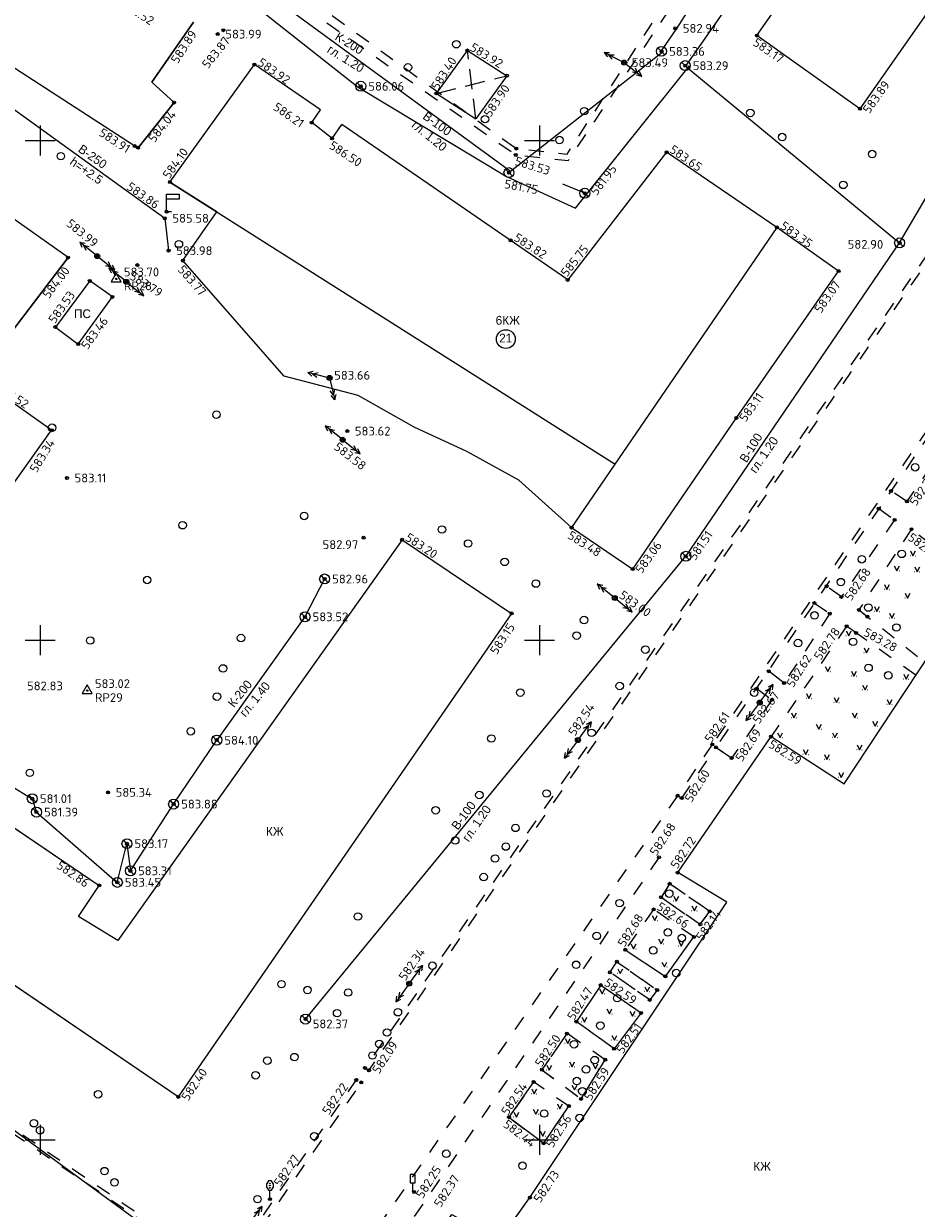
# Model space of a CAD drawing. Header units: metres. Extents: x 548732 to 549770, y 4592490 to 4594056.
# Tile 35 of 61: x 549249 to 549338, y 4593214 to 4593332. Entities that reach past the tile are written whole.
import ezdxf

# ---------------------------------------------------------------- set-up
doc = ezdxf.new("R2010")
doc.units = ezdxf.units.M
doc.header["$PDMODE"] = 32
doc.header["$PDSIZE"] = 0.3
doc.linetypes.add('Д_ТРОТ_ТРУБА', pattern=[3, 1.5, -1.5])
doc.linetypes.add('НАВЕС_ОПОРЫ', pattern=[3, 2, -1])
for name, color, linetype in [('(001) Сетка', 92, 'Continuous'), ('(003) Пункты', 7, 'Continuous'), ('(007) Здания', 7, 'Continuous'), ('(011) Колодцы', 7, 'Continuous'), ('(014) Водопровод', 5, 'ИК_Водопровод -------в--------'), ('(017) Канализация', 32, 'KANALIS_K_1'), ('(022) Возд. Линии', 7, 'Continuous'), ('(024) Ж_д знаки', 7, 'Continuous'), ('(025) Дорога', 7, 'Continuous'), ('(026) Д_знаки', 7, 'Continuous'), ('(036) Растительность', 7, 'Continuous'), ('(038) Деревья', 7, 'Continuous'), ('(041) Текст', 7, 'Continuous'), ('V-CTRL-HCPT', 150, 'Continuous'), ('V-NODE', 1, 'Continuous'), ('V-NODE-TEXT', 11, 'Continuous')]:
    doc.layers.add(name, color=color, linetype=linetype)
doc.styles.add('BM-431', font='bm431.ttf')
doc.styles.add('D-431', font='d431.ttf')
doc.styles.add('P-131', font='p131.ttf')
doc.styles.add('S', font='txtwr', dxfattribs={"oblique": 15})
doc.styles.get("Standard").update_dxf_attribs({"font": 'simplex.shx'})
doc.linetypes.add('GAZ_VOZDUSH', pattern='A,1,-2,["~",Standard,S=3,R=0,X=-1.5,Y=-1.5],-1,10', length=14)
doc.linetypes.add('KANALIS_K', pattern='A,1,["<",Standard,S=1.8,R=0,X=-0.9,Y=-0.9],3,-1,["К",Standard,S=1.8,R=0,X=-0.9,Y=-0.9],-1,10', length=16)
doc.linetypes.add('KANALIS_K_1', pattern='A,1,[">",Standard,S=1.8,R=0,X=-0.9,Y=-0.9],3,-1,["К",Standard,S=1.8,R=0,X=-0.9,Y=-0.9],-1,10', length=16)
doc.linetypes.add('ИК_Водопровод -------в--------', pattern='A,9,-0.6,["В",Standard,S=1.2,R=0,X=0,Y=-0.6],-1.2', length=10.8)

# ---------------------------------------------------------------- blocks, each defined once
blk = doc.blocks.new('d')
at = {"layer": '(038) Деревья'}
blk.add_ellipse((0, 0), major_axis=(0.265, 0.265), ratio=1, start_param=5.497787, end_param=11.780972, dxfattribs=at)
blk = doc.blocks.new('strela1')
at = {"layer": '(022) Возд. Линии'}
for p, q in [((-2, 0), (-1.5, 0.25)), ((0, 0), (-2, 0)), ((-2, 0), (-1.5, -0.25)), ((-1.5, 0), (-1, 0.25)), ((-1.5, 0), (-1, -0.25))]:
    blk.add_line(p, q, dxfattribs=at)
blk = doc.blocks.new('strela2')
at = {"layer": '(022) Возд. Линии'}
for p, q in [((0, 0), (2, 0)), ((1.5, 0), (1, 0.25)), ((1.5, 0), (1, -0.25)), ((2, 0), (1.5, 0.25)), ((2, 0), (1.5, -0.25))]:
    blk.add_line(p, q, dxfattribs=at)
blk = doc.blocks.new('STOLB')
at = {"layer": '(022) Возд. Линии'}
blk.add_circle((0, 0), 0.25, dxfattribs=at)
blk = doc.blocks.new('U181')
for p, q in [((-0.287601, 3.669615), (-0.587601, 3.15)), ((-0.587601, 2.3), (-0.587601, 3.15)), ((0.312399, 3.669615), (-0.287601, 3.669615)), ((0.35, 3.669615), (-0.25, 3.669615)), ((-0.051567, 3.15495), (-0.051567, 3.20495)), ((-0.051567, 3.20495), (0.048433, 3.20495)), ((-0.051567, 3.10495), (-0.051567, 3.15495)), ((0.048433, 3.10495), (-0.051567, 3.10495)), ((-0.051567, 2.75495), (0.048433, 2.75495)), ((-0.051567, 2.70495), (-0.051567, 2.75495)), ((-0.051567, 2.65495), (-0.051567, 2.70495)), ((0.048433, 2.65495), (-0.051567, 2.65495)), ((0.048433, 3.20495), (0.048433, 3.10495)), ((0.048433, 2.75495), (0.048433, 2.65495)), ((0.65, 3.15), (0.35, 3.669615)), ((0.65, 3.15), (0.65, 2.3)), ((-0.587601, 2.3), (-0.287601, 1.780385)), ((-0.4, 0), (0.4, 0)), ((-0.287601, 1.780385), (0.312399, 1.780385)), ((-0.25, 1.780385), (0.35, 1.780385)), ((-0.051567, 2.25495), (-0.051567, 2.30495)), ((-0.051567, 2.30495), (0.048433, 2.30495)), ((-0.051567, 2.20495), (-0.051567, 2.25495)), ((0.048433, 2.20495), (-0.051567, 2.20495)), ((0, 0), (0, 1.8)), ((0.048433, 2.30495), (0.048433, 2.20495)), ((0.35, 1.780385), (0.65, 2.3))]:
    blk.add_line(p, q)
at = {"color": 4, "style": 'S', "oblique": 15}
blk.add_attdef('Z', (1.098868, -0.425336), '', height=2, dxfattribs=at)
blk = doc.blocks.new('I02063')
at = {"linetype": 'Continuous'}
blk.add_lwpolyline([(-0.5, 3.5), (-0.5, 1.8), (0.5, 1.8), (0.5, 3.5)], close=True, dxfattribs=at)
blk.add_lwpolyline([(0.5, 0), (0, 0), (0, 1.8)], dxfattribs=at)
at = {"color": 4, "style": 'S', "oblique": 15}
blk.add_attdef('Z', (1.280972, -0.066143), '', height=2, dxfattribs=at)
blk = doc.blocks.new('I02090')
at = {"linetype": 'Continuous'}
blk.add_lwpolyline([(1, 0), (0, 0), (0, 3.5), (2.5, 3.5), (2.5, 2.5), (0, 2.5)], dxfattribs=at)
at = {"color": 4, "style": 'S', "oblique": 15}
blk.add_attdef('Z', (2.024252, -0.306802), '', height=2, dxfattribs=at)
blk = doc.blocks.new('I01171')
blk.add_line((-0.722283, 0.697501), (0.702286, -0.69785))
blk.add_circle((0, 0), 1)
at = {"color": 4, "style": 'S', "oblique": 15}
blk.add_attdef('Z', (1.616431, -1.093486), '', height=2, dxfattribs=at)
blk = doc.blocks.new('I04160')
for p, q in [((-0.5, 0), (-0.55, 0)), ((0.48, 0), (0.53, 0))]:
    blk.add_line(p, q)
blk.add_lwpolyline([(-0.5, 0.99), (0, 0), (0.51, 0.99)])
blk = doc.blocks.new('STA')
blk.add_lwpolyline([(0, 1), (-0.87, -0.5), (0.87, -0.5)], close=True)
blk.add_circle((0, 0), 0.118)
blk = doc.blocks.new('*U619', base_point=(549257.96, 4593306.65, 583.7))
at = {"layer": 'V-NODE-TEXT', "linetype": 'ByBlock', "char_height": 0.875}
for s, insert, attachment_point in [('583.70', (549258.73, 4593306.91, 583.7), 7), ('RP28', (549258.73, 4593306.39, 583.7), 1)]:
    blk.add_mtext(s, dxfattribs=dict(at, insert=insert, attachment_point=attachment_point))
blk = doc.blocks.new('*U620', base_point=(549257.962, 4593306.65, 583.698))
at = {"layer": 'V-CTRL-HCPT'}
blk.add_blockref('*U619', (549257.962, 4593306.65, 583.698), dxfattribs=at)
blk = doc.blocks.new('*U621', base_point=(549257.962, 4593306.65, 583.698))
at = {"layer": 'V-CTRL-HCPT'}
blk.add_blockref('*U620', (549257.962, 4593306.65, 583.698), dxfattribs=at)
at = {"layer": 'V-CTRL-HCPT', "xscale": 0.5833333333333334, "yscale": 0.5833333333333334, "zscale": 0.5833333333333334}
blk.add_blockref('STA', (549257.962, 4593306.65, 583.698), dxfattribs=at)
blk = doc.blocks.new('*U622', base_point=(549255.06, 4593265.45, 583.02))
at = {"layer": 'V-NODE-TEXT', "linetype": 'ByBlock', "char_height": 0.875}
for s, insert, attachment_point in [('583.02', (549255.83, 4593265.71, 583.02), 7), ('RP29', (549255.83, 4593265.19, 583.02), 1)]:
    blk.add_mtext(s, dxfattribs=dict(at, insert=insert, attachment_point=attachment_point))
blk = doc.blocks.new('*U623', base_point=(549255.058, 4593265.45, 583.017))
at = {"layer": 'V-CTRL-HCPT'}
blk.add_blockref('*U622', (549255.058, 4593265.45, 583.017), dxfattribs=at)
blk = doc.blocks.new('*U624', base_point=(549255.058, 4593265.45, 583.017))
at = {"layer": 'V-CTRL-HCPT'}
blk.add_blockref('*U623', (549255.058, 4593265.45, 583.017), dxfattribs=at)
at = {"layer": 'V-CTRL-HCPT', "xscale": 0.5833333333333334, "yscale": 0.5833333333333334, "zscale": 0.5833333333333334}
blk.add_blockref('STA', (549255.058, 4593265.45, 583.017), dxfattribs=at)

msp = doc.modelspace()

# ---------------------------------------------------------------- linework, layer by layer
at = {"layer": '(001) Сетка'}
for p, q in [((549250.35, 4593322), (549250.35, 4593319)), ((549300.35, 4593322), (549300.35, 4593319)), ((549248.85, 4593320.5), (549251.85, 4593320.5)), ((549298.85, 4593320.5), (549301.85, 4593320.5)), ((549250.35, 4593272), (549250.35, 4593269)), ((549300.35, 4593272), (549300.35, 4593269)), ((549248.85, 4593270.5), (549251.85, 4593270.5)), ((549298.85, 4593270.5), (549301.85, 4593270.5)), ((549250.35, 4593222), (549250.35, 4593219)), ((549300.35, 4593222), (549300.35, 4593219)), ((549248.85, 4593220.5), (549251.85, 4593220.5)), ((549298.85, 4593220.5), (549301.85, 4593220.5))]:
    msp.add_line(p, q, dxfattribs=at)
at = {"layer": '(003) Пункты', "color": 7}
for p in [(549313.94, 4593331.73, 582.94), (549268.13, 4593331.15, 583.99), (549268.7, 4593331.54, 583.87), (549322.12, 4593331.01, 583.17), (549293.13, 4593329.52, 583.92), (549312.57, 4593329.42, 583.36), (549271.81, 4593328.11, 583.92), (549308.83, 4593328.3, 583.49), (549297.09, 4593326.99, 583.9), (549314.94, 4593327.99, 583.28), (549282.45, 4593325.93, 586.06), (549290.02, 4593325.21, 583.4), (549263.76, 4593324.3, 584.04), (549332.43, 4593323.69, 583.88), (549277.54, 4593322.3, 586.21), (549259.82, 4593319.94, 584.52), (549260.15, 4593319.78, 583.91), (549279.58, 4593320.71, 586.5), (549297.97, 4593319.06, 583.52), (549298.02, 4593319.7, 583.49), (549313.08, 4593319.33, 583.65), (549263.34, 4593316.35, 584.1), (549297.29, 4593317.28, 581.75), (549304.88, 4593315.23, 581.95), (549262.83, 4593312.72, 585.58), (549263, 4593313.38, 583.86), (549324.12, 4593311.81, 583.35), (549297.46, 4593310.52, 583.82), (549263.2, 4593309.48, 583.98), (549336.41, 4593310.26, 582.9), (549253.15, 4593308.79, 584), (549256.06, 4593308.93, 584.04), (549260.08, 4593308.03, 583.82), (549264.64, 4593308.48, 583.77), (549330.3, 4593307.44, 583.07), (549255.32, 4593306.45, 583.7), (549258.97, 4593306.37, 583.79), (549303.17, 4593306.56, 585.75), (549257.59, 4593304.85, 583.63), (549251.87, 4593301.83, 583.53), (549254.16, 4593300.13, 583.46), (549279.33, 4593296.74, 583.66), (549320.07, 4593292.74, 583.11), (549251.49, 4593291.5, 583.34), (549281.09, 4593291.42, 583.62), (549280.64, 4593290.55, 583.58), (549253.03, 4593286.73, 583.11), (549335.55, 4593285.43, 582.69), (549337.14, 4593284.39, 582.75), (549334.32, 4593283.67, 582.71), (549335.9, 4593282.54, 582.78), (549282.73, 4593280.75, 582.97), (549303.57, 4593281.76, 583.48), (549337.6, 4593281.6, 582.77), (549286.59, 4593280.55, 583.2), (549315, 4593278.88, 581.51), (549309.68, 4593277.61, 583.06), (549278.83, 4593276.62, 582.96), (549329.09, 4593275.89, 582.51), (549307.88, 4593274.72, 583), (549330.59, 4593274.83, 582.68), (549327.88, 4593274.21, 582.64), (549332.33, 4593273.53, 582.75), (549276.86, 4593272.83, 583.52), (549297.55, 4593273.18, 583.15), (549329.42, 4593273.15, 582.73), (549333.19, 4593272.85, 583.38), (549331.1, 4593271.89, 582.78), (549332.05, 4593271.22, 583.28), (549323.31, 4593267.39, 582.66), (549322.1, 4593265.65, 582.54), (549324.84, 4593266.21, 582.62), (549322.4, 4593264.25, 582.67), (549323.63, 4593264.53, 582.6), (549268.03, 4593260.49, 584.1), (549304.2, 4593260.5, 582.54), (549323.54, 4593260.85, 582.59), (549317.65, 4593260.06, 582.61), (549318.01, 4593259.77, 582.68), (549319.59, 4593258.69, 582.69), (549249.55, 4593254.63, 581.01), (549257.15, 4593255.26, 585.34), (549314.17, 4593254.92, 582.57), (549314.59, 4593254.69, 582.6), (549263.71, 4593254.09, 583.88), (549249.97, 4593253.29, 581.39), (549259.03, 4593250.13, 583.16), (549312.31, 4593248.76, 582.68), (549258.07, 4593246.26, 583.45), (549259.38, 4593247.41, 583.3), (549314.19, 4593247.24, 582.72), (549256.26, 4593245.95, 582.86), (549313.38, 4593246.12, 582.7), (549312.53, 4593244.76, 582.61), (549311.77, 4593243.55, 582.66), (549317.4, 4593243.35, 582.77), (549316.45, 4593242.06, 582.76), (549315.82, 4593240.8, 582.14), (549308.94, 4593239.51, 582.68), (549308.1, 4593238.32, 582.69), (549307.4, 4593237.25, 582.64), (549312.95, 4593236.85, 582.83), (549287.31, 4593236.12, 582.34), (549306.49, 4593235.97, 582.59), (549311.39, 4593234.5, 582.73), (549312.14, 4593235.48, 582.65), (549276.92, 4593232.57, 582.37), (549304.05, 4593232.32, 582.47), (549310.52, 4593233.19, 582.63), (549303.1, 4593231.13, 582.54), (549306.93, 4593228.51, 582.59), (549307.82, 4593229.61, 582.51), (549282.87, 4593227.69, 582.17), (549283.27, 4593227.44, 582.09), (549300.59, 4593227.51, 582.5), (549282.01, 4593226.48, 582.22), (549282.5, 4593226.23, 582.23), (549299.76, 4593226.28, 582.54), (549264.17, 4593224.79, 582.4), (549303.29, 4593223.86, 582.48), (549304.52, 4593224.59, 582.48), (549297.29, 4593222.75, 582.44), (549300.77, 4593220.15, 582.56), (549273.35, 4593214.56, 582.27), (549287.79, 4593215.27, 582.25), (549299.39, 4593214.71, 582.73)]:
    msp.add_point(p, dxfattribs=at)
at = {"layer": '(007) Здания'}
for p, q in [((549350.07, 4593348.89), (549332.43, 4593323.69)), ((549259.82, 4593319.94), (549227.88, 4593340.62)), ((549265.71, 4593332.36), (549261.54, 4593326.33)), ((549332.43, 4593323.69), (549322.12, 4593331.01)), ((549290.02, 4593325.21), (549293.13, 4593329.52)), ((549293.13, 4593329.52), (549297.09, 4593326.99)), ((549263.34, 4593316.35), (549271.81, 4593328.11)), ((549278.42, 4593323.57), (549271.81, 4593328.11)), ((549261.54, 4593326.33), (549263.76, 4593324.3)), ((549297.09, 4593326.99), (549293.98, 4593322.68)), ((549290.02, 4593325.21), (549293.98, 4593322.68)), ((549303.17, 4593306.56), (549280.54, 4593322.11)), ((549324.12, 4593311.81), (549313.08, 4593319.33)), ((549253.15, 4593308.79), (549243.81, 4593315.41)), ((549268.03, 4593313.37), (549263.34, 4593316.35)), ((549264.64, 4593308.48), (549268.03, 4593313.37)), ((549324.12, 4593311.81), (549303.57, 4593281.76)), ((549330.3, 4593307.44), (549324.12, 4593311.81)), ((549244.34, 4593297.24), (549253.15, 4593308.79)), ((549274.79, 4593296.91), (549264.64, 4593308.48)), ((549320.07, 4593292.74), (549330.3, 4593307.44)), ((549255.32, 4593306.45), (549251.87, 4593301.83)), ((549257.59, 4593304.85), (549255.32, 4593306.45)), ((549254.16, 4593300.13), (549257.59, 4593304.85)), ((549251.87, 4593301.83), (549254.16, 4593300.13)), ((549282.19, 4593295), (549274.79, 4593296.91)), ((549251.49, 4593291.5), (549245.68, 4593295.63)), ((549287.79, 4593291.81), (549282.19, 4593295)), ((549330.85, 4593256.11), (549356.22, 4593294.56)), ((549309.68, 4593277.61), (549320.07, 4593292.74)), ((549246.65, 4593284.72), (549251.49, 4593291.5)), ((549293.08, 4593289.39), (549287.79, 4593291.81)), ((549298.28, 4593286.52), (549293.08, 4593289.39)), ((549303.57, 4593281.76), (549298.28, 4593286.52)), ((549303.57, 4593281.76), (549309.68, 4593277.61)), ((549286.59, 4593280.55), (549297.55, 4593273.18)), ((549297.55, 4593273.18), (549264.17, 4593224.79)), ((549314.19, 4593247.24), (549323.54, 4593260.85)), ((549323.54, 4593260.85), (549330.85, 4593256.11)), ((549242.99, 4593254.93), (549256.26, 4593245.95)), ((549319.1, 4593244.28), (549314.19, 4593247.24)), ((549264.17, 4593224.79), (549235.62, 4593244.19)), ((549299.39, 4593214.71), (549319.1, 4593244.28)), ((549296.36, 4593210.46), (549299.39, 4593214.71))]:
    msp.add_line(p, q, dxfattribs=at)
at = {"layer": '(007) Здания', "color": 3, "linetype": 'ByBlock'}
for p, q in [((549263.76, 4593324.3), (549260.15, 4593319.78)), ((549260.15, 4593319.78), (549259.82, 4593319.94))]:
    msp.add_line(p, q, dxfattribs=at)
at = {"layer": '(007) Здания'}
for points in [[(549322.12, 4593331.01), (549332.2, 4593345.39), (549300.09, 4593367.17)], [(549260.15, 4593319.78), (549263.76, 4593324.3), (549261.54, 4593326.33), (549265.71, 4593332.36)], [(549313.08, 4593319.33), (549303.17, 4593306.56)], [(549264.64, 4593308.48), (549268.04, 4593313.37), (549263.34, 4593316.35)], [(549309.68, 4593277.61), (549320.07, 4593292.74), (549330.3, 4593307.44), (549324.12, 4593311.81)], [(549253.15, 4593308.79), (549244.34, 4593297.24), (549234.86, 4593284.07)], [(549303.57, 4593281.76), (549298.28, 4593286.52), (549293.08, 4593289.39), (549287.79, 4593291.81), (549282.19, 4593295), (549274.79, 4593296.91), (549264.64, 4593308.48)], [(549286.59, 4593280.55), (549258.11, 4593240.44), (549254.18, 4593242.83), (549256.26, 4593245.95)], [(549286.59, 4593280.55), (549297.55, 4593273.18), (549264.17, 4593224.79)], [(549264.17, 4593224.79), (549235.62, 4593244.19), (549242.99, 4593254.93), (549256.26, 4593245.95)]]:
    msp.add_lwpolyline(points, dxfattribs=at)
at = {"layer": '(007) Здания', "linetype": 'НАВЕС_ОПОРЫ'}
for points in [[(549293.98, 4593322.68), (549293.13, 4593329.52)], [(549290.02, 4593325.21), (549297.09, 4593326.99)]]:
    msp.add_lwpolyline(points, dxfattribs=at)
at = {"layer": '(007) Здания', "flags": 128}
for points in [[(549279.58, 4593320.71), (549277.54, 4593322.3), (549278.42, 4593323.57)], [(549279.58, 4593320.71), (549280.54, 4593322.11)], [(549263.34, 4593316.35), (549307.91, 4593288.11)], [(549319.16, 4593182.28), (549299.01, 4593196.49), (549299.74, 4593197.51), (549287.11, 4593206.54), (549291.56, 4593213.02), (549296.36, 4593210.46), (549299.39, 4593214.71), (549319.1, 4593244.28), (549314.19, 4593247.24), (549323.54, 4593260.85), (549330.85, 4593256.11)]]:
    msp.add_lwpolyline(points, dxfattribs=at)
at = {"layer": '(007) Здания'}
msp.add_circle((549296.98, 4593300.63), 0.942, dxfattribs=at)
at = {"layer": '(014) Водопровод'}
for p, q in [((549336.41, 4593310.26), (549359.71, 4593350.2)), ((549314.94, 4593327.99), (549336.41, 4593310.26)), ((549315, 4593278.88), (549336.41, 4593310.26)), ((549276.92, 4593232.57), (549315, 4593278.89))]:
    msp.add_line(p, q, dxfattribs=at)
at = {"layer": '(014) Водопровод', "flags": 128}
for points in [[(549315.06, 4593328.05), (549326.22, 4593344.02), (549276.82, 4593374.3), (549256.84, 4593345.87), (549282.2, 4593325.83), (549297.03, 4593316.89), (549303.94, 4593313.72), (549315.38, 4593327.98)], [(549428.84, 4593101.05), (549389.71, 4593121.18), (549359.81, 4593139.39), (549141.81, 4593298.95)]]:
    msp.add_lwpolyline(points, dxfattribs=at)
at = {"layer": '(014) Водопровод', "linetype": 'GAZ_VOZDUSH', "flags": 128}
msp.add_lwpolyline([(549208.05, 4593355.66), (549208.6, 4593352.06), (549214.13, 4593348.12), (549221.42, 4593343.08), (549228.24, 4593337.68), (549262.83, 4593312.72), (549263.2, 4593309.48)], dxfattribs=at)
at = {"layer": '(017) Канализация', "linetype": 'KANALIS_K'}
for p, q in [((549304.88, 4593315.23), (549302.7, 4593316.15)), ((549278.83, 4593276.62), (549276.86, 4593272.83)), ((549276.86, 4593272.83), (549268.03, 4593260.49)), ((549263.71, 4593254.09), (549268.03, 4593260.49)), ((549242.6, 4593258.85), (549249.55, 4593254.63)), ((549249.55, 4593254.63), (549249.97, 4593253.29)), ((549259.38, 4593247.41), (549263.71, 4593254.09)), ((549249.97, 4593253.29), (549258.07, 4593246.26)), ((549258.07, 4593246.26), (549259.03, 4593250.13)), ((549259.03, 4593250.13), (549259.38, 4593247.41)), ((549276.91, 4593232.57), (549276.91, 4593232.57))]:
    msp.add_line(p, q, dxfattribs=at)
at = {"layer": '(017) Канализация', "linetype": 'KANALIS_K', "flags": 128}
msp.add_lwpolyline([(549312.56, 4593329.47), (549314.11, 4593331.71), (549322.01, 4593344.09), (549293.25, 4593362.88), (549278.03, 4593371.41), (549260.82, 4593345.31), (549274.12, 4593334.47), (549297.43, 4593317.42), (549312.59, 4593329.3)], dxfattribs=at)
at = {"layer": '(025) Дорога', "linetype": 'Д_ТРОТ_ТРУБА'}
for p, q in [((549354.46, 4593313.95), (549317.65, 4593260.06)), ((549354.79, 4593313.6), (549318.01, 4593259.77)), ((549341.25, 4593290.34), (549337.14, 4593284.39)), ((549337.14, 4593284.39), (549335.55, 4593285.43)), ((549334.32, 4593283.67), (549335.9, 4593282.54)), ((549335.9, 4593282.54), (549330.59, 4593274.83)), ((549337.6, 4593281.6), (549332.33, 4593273.53)), ((549344.22, 4593276.37), (549337.6, 4593281.6)), ((549330.59, 4593274.83), (549329.09, 4593275.89)), ((549329.42, 4593273.15), (549324.84, 4593266.21)), ((549331.1, 4593271.89), (549323.54, 4593260.85)), ((549322.1, 4593265.65), (549323.63, 4593264.53)), ((549323.63, 4593264.53), (549319.59, 4593258.69)), ((549317.65, 4593260.06), (549314.17, 4593254.92)), ((549314.59, 4593254.69), (549318.01, 4593259.77)), ((549314.17, 4593254.92), (549282.27, 4593209.07)), ((549314.17, 4593254.92), (549314.59, 4593254.69)), ((549312.31, 4593248.76), (549280.01, 4593201.38)), ((549317.4, 4593243.35), (549313.38, 4593246.12)), ((549312.53, 4593244.76), (549316.45, 4593242.06)), ((549311.77, 4593243.55), (549308.94, 4593239.51)), ((549315.82, 4593240.8), (549311.77, 4593243.55)), ((549316.45, 4593242.06), (549317.4, 4593243.35)), ((549308.1, 4593238.32), (549312.14, 4593235.48)), ((549311.39, 4593234.5), (549307.4, 4593237.25)), ((549307.82, 4593229.61), (549304.05, 4593232.32)), ((549303.1, 4593231.13), (549300.59, 4593227.51)), ((549300.59, 4593227.51), (549304.52, 4593224.59)), ((549303.29, 4593223.86), (549299.76, 4593226.28))]:
    msp.add_line(p, q, dxfattribs=at)
at = {"layer": '(025) Дорога', "linetype": 'ByBlock'}
for p, q in [((549332.33, 4593273.53), (549333.19, 4593272.85)), ((549332.05, 4593271.22), (549331.1, 4593271.89)), ((549324.84, 4593266.21), (549323.31, 4593267.39)), ((549319.59, 4593258.69), (549318.01, 4593259.77)), ((549313.38, 4593246.12), (549312.53, 4593244.76)), ((549312.95, 4593236.85), (549315.82, 4593240.8)), ((549308.94, 4593239.51), (549312.95, 4593236.85)), ((549307.4, 4593237.25), (549308.1, 4593238.32)), ((549306.49, 4593235.97), (549304.05, 4593232.32)), ((549306.49, 4593235.97), (549310.52, 4593233.19)), ((549312.14, 4593235.48), (549311.39, 4593234.5)), ((549310.52, 4593233.19), (549307.82, 4593229.61)), ((549304.52, 4593224.59), (549306.93, 4593228.51)), ((549299.76, 4593226.28), (549297.29, 4593222.75)), ((549297.29, 4593222.75), (549300.77, 4593220.15)), ((549300.77, 4593220.15), (549303.29, 4593223.86))]:
    msp.add_line(p, q, dxfattribs=at)
at = {"layer": '(025) Дорога', "linetype": 'Д_ТРОТ_ТРУБА', "flags": 128}
for points in [[(549276.62, 4593372.9), (549258.48, 4593346.68), (549297.97, 4593319.06), (549303.23, 4593318.5), (549316.79, 4593338.73), (549317.04, 4593343.73), (549297.85, 4593358.15), (549285.18, 4593367.27), (549281.28, 4593369.97)], [(549276.49, 4593372.1), (549260.06, 4593347.12), (549298.02, 4593319.7), (549303.11, 4593319.13), (549316.04, 4593339.04), (549316.33, 4593343.17), (549310.39, 4593347.79), (549281.09, 4593369.33)], [(549282.87, 4593227.69), (549283.27, 4593227.44), (549346.97, 4593319.65), (549346.63, 4593319.89)], [(549313.38, 4593246.12), (549312.53, 4593244.76), (549316.45, 4593242.06), (549317.4, 4593243.35)], [(549312.14, 4593235.48), (549311.39, 4593234.5), (549307.4, 4593237.25), (549308.1, 4593238.32)], [(549263.51, 4593210.82), (549263.38, 4593210.45), (549225.27, 4593236.22), (549225.48, 4593236.78)], [(549306.93, 4593228.51), (549303.1, 4593231.13), (549300.59, 4593227.51), (549304.52, 4593224.59)], [(549271.68, 4593210.61), (549271.27, 4593210.87), (549282.01, 4593226.48), (549282.5, 4593226.23)], [(549303.29, 4593223.86), (549299.76, 4593226.28), (549297.29, 4593222.75), (549300.77, 4593220.15)]]:
    msp.add_lwpolyline(points, close=True, dxfattribs=at)
at = {"layer": '(025) Дорога', "linetype": 'Д_ТРОТ_ТРУБА'}
for points in [[(549341.25, 4593290.34), (549337.14, 4593284.39), (549335.55, 4593285.43)], [(549334.32, 4593283.67), (549335.9, 4593282.54), (549330.59, 4593274.83), (549329.09, 4593275.89)], [(549337.6, 4593281.6), (549332.33, 4593273.53), (549338.91, 4593268.32)], [(549327.88, 4593274.21), (549329.42, 4593273.15)], [(549329.42, 4593273.15), (549324.84, 4593266.21), (549323.31, 4593267.39)], [(549338.02, 4593266.98), (549331.1, 4593271.89), (549323.54, 4593260.85)], [(549323.63, 4593264.53), (549319.59, 4593258.69), (549318.01, 4593259.77)], [(549317.65, 4593260.06), (549314.17, 4593254.92), (549314.59, 4593254.69), (549318.01, 4593259.77)]]:
    msp.add_lwpolyline(points, dxfattribs=at)
at = {"layer": '(025) Дорога', "linetype": 'Д_ТРОТ_ТРУБА', "flags": 128}
msp.add_lwpolyline([(549310.52, 4593233.19), (549307.82, 4593229.61), (549304.05, 4593232.32)], dxfattribs=at)
for p, q in [((549312.2, 4593329.78), (549312.91, 4593329.08)), ((549314.58, 4593328.35), (549315.29, 4593327.65)), ((549282.09, 4593326.29), (549282.8, 4593325.59)), ((549296.93, 4593317.64), (549297.64, 4593316.94)), ((549304.52, 4593315.58), (549305.23, 4593314.89)), ((549336.05, 4593310.61), (549336.76, 4593309.91)), ((549314.64, 4593279.24), (549315.35, 4593278.54)), ((549278.47, 4593276.97), (549279.18, 4593276.27)), ((549276.51, 4593273.17), (549277.22, 4593272.48)), ((549267.67, 4593260.83), (549268.38, 4593260.14)), ((549249.2, 4593254.98), (549249.91, 4593254.28)), ((549249.62, 4593253.64), (549250.33, 4593252.95)), ((549263.35, 4593254.43), (549264.06, 4593253.74)), ((549258.67, 4593250.48), (549259.39, 4593249.78)), ((549259.03, 4593247.76), (549259.74, 4593247.06)), ((549257.72, 4593246.61), (549258.43, 4593245.91)), ((549276.55, 4593232.92), (549277.27, 4593232.22))]:
    msp.add_line(p, q)
for centre in [(549312.56, 4593329.43), (549314.94, 4593328), (549282.45, 4593325.94), (549297.29, 4593317.29), (549304.88, 4593315.23), (549336.41, 4593310.26), (549315, 4593278.89), (549278.83, 4593276.62), (549276.87, 4593272.83), (549268.03, 4593260.49), (549249.56, 4593254.63), (549249.98, 4593253.29), (549263.71, 4593254.09), (549259.04, 4593250.13), (549259.39, 4593247.41), (549258.08, 4593246.26), (549276.92, 4593232.57)]:
    msp.add_circle(centre, 0.5)

# ---------------------------------------------------------------- block references
at = {"layer": '(011) Колодцы', "xscale": 0.5, "yscale": 0.5, "zscale": 0.5}
for p in [(549312.56, 4593329.43, 583.32), (549314.94, 4593328, 1166.6), (549282.45, 4593325.94, 583.32), (549297.29, 4593317.29, 583.32), (549304.88, 4593315.23, 583.32), (549336.41, 4593310.26, 583.32), (549315, 4593278.89, 583.32), (549278.83, 4593276.62), (549276.87, 4593272.83), (549268.03, 4593260.49), (549249.56, 4593254.63), (549249.98, 4593253.29), (549263.71, 4593254.09), (549259.04, 4593250.13), (549259.39, 4593247.41), (549258.08, 4593246.26), (549276.92, 4593232.57, 582.37)]:
    msp.add_blockref('I01171', p, dxfattribs=at)
at = {"layer": '(022) Возд. Линии'}
for name, p, rotation in [('strela2', (549308.6, 4593328.42, 583.49), 153.5873693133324), ('STOLB', (549308.83, 4593328.3, 583.49), 51.00522516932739), ('strela1', (549309.03, 4593328.15, 583.49), 142.0192404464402), ('strela2', (549255.86, 4593309.09, -0.14), 141.0698968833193), ('STOLB', (549256.06, 4593308.93, -0.14), 51.00522516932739), ('strela1', (549256.25, 4593308.78, -0.14), 141.4157079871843), ('strela2', (549258.78, 4593306.52, -0.39), 141.0698968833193), ('STOLB', (549258.97, 4593306.37, -0.39), 51.00522516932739), ('strela1', (549259.17, 4593306.21, -0.39), 141.4157079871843), ('strela2', (549279.08, 4593296.8, 583.66), 165.7889997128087), ('STOLB', (549279.33, 4593296.74, 583.66), 51.00522516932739), ('strela1', (549279.39, 4593296.49, 583.66), 103.3159894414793), ('strela2', (549280.45, 4593290.7, -0.6), 141.0698968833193), ('STOLB', (549280.64, 4593290.55, -0.6), 51.00522516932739), ('strela1', (549280.84, 4593290.39, -0.6), 141.4157079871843), ('strela2', (549307.69, 4593274.87, -1.17), 141.0698968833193), ('STOLB', (549307.88, 4593274.72, -1.17), 51.00522516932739), ('strela1', (549308.08, 4593274.56, -1.17), 141.4157079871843), ('strela1', (549322.55, 4593264.45, -1.51), 233.8314623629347), ('strela2', (549322.25, 4593264.05, -1.51), 233.4856512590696), ('STOLB', (549322.4, 4593264.25, -1.51), 51.00522516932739), ('strela1', (549304.35, 4593260.7, -1.64), 233.8314623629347), ('STOLB', (549304.2, 4593260.5, -1.64), 51.00522516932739), ('strela2', (549304.05, 4593260.3, -1.64), 233.4856512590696), ('strela1', (549287.46, 4593236.33, -1.84), 233.8314623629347), ('strela2', (549287.17, 4593235.92, -1.84), 233.4856512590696), ('STOLB', (549287.31, 4593236.12, -1.84), 51.00522516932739), ('strela1', (549271.38, 4593212.21, -1.98), 233.8314623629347)]:
    msp.add_blockref(name, p, dxfattribs=dict(at, rotation=rotation))
at = {"layer": '(024) Ж_д знаки', "xscale": 0.5, "yscale": 0.5, "zscale": 0.5}
msp.add_blockref('U181', (549273.35, 4593214.56, 582.27), dxfattribs=at)
at = {"layer": '(026) Д_знаки', "xscale": 0.5, "yscale": 0.5, "zscale": 0.5}
for name, p in [('I02090', (549263, 4593313.38, 583.86)), ('I02063', (549287.66, 4593215.27, 582.25))]:
    msp.add_blockref(name, p, dxfattribs=at)
at = {"layer": '(036) Растительность', "linetype": 'Continuous', "xscale": 0.5, "yscale": 0.5, "zscale": 0.5}
for p in [(549337.74, 4593278.95), (549336.13, 4593277.45), (549338.17, 4593277.35), (549335.13, 4593275.58), (549337.21, 4593274.69), (549334.13, 4593273.37), (549335.64, 4593272.71, 583.18), (549331.31, 4593270.93), (549333.11, 4593269.22), (549329.22, 4593267.37), (549331.83, 4593266.9), (549337.07, 4593266.59), (549332.95, 4593265.51), (549327.32, 4593264.65), (549330.09, 4593264.26), (549335.4, 4593264.06), (549325.82, 4593262.72), (549331.92, 4593262.74), (549328.32, 4593261.59), (549333.96, 4593261.89), (549324.44, 4593260.74), (549329.93, 4593260.74), (549327.01, 4593259.07), (549332.4, 4593259.52), (549329.13, 4593258.56), (549330.57, 4593256.75), (549314.05, 4593244.38), (549311.89, 4593242.43), (549315.86, 4593243.41), (549312.53, 4593240.1), (549309.76, 4593239.61), (549314.55, 4593239.88), (549312.86, 4593237.79), (549308.44, 4593237.12), (549311.14, 4593235.32), (549306.62, 4593235.09), (549307.35, 4593233.11), (549309.66, 4593232.87), (549304.84, 4593232.26), (549303.17, 4593230.14), (549307.85, 4593230.45, 582.51), (549301.33, 4593227.47), (549303.61, 4593227.81), (549305.95, 4593227.6), (549299.82, 4593225.1), (549303.85, 4593225.48), (549302.4, 4593223.6), (549298.03, 4593222.77), (549299.98, 4593223.05), (549300.67, 4593220.86)]:
    msp.add_blockref('I04160', p, dxfattribs=at)
at = {"layer": '(038) Деревья', "linetype": 'Continuous'}
for p in [(549292.02, 4593330.14), (549287.18, 4593327.83), (549304.83, 4593323.44), (549321.46, 4593323.26), (549294.89, 4593322.64), (549324.65, 4593320.85), (549302.35, 4593320.55), (549252.42, 4593318.94), (549333.66, 4593319.15), (549330.77, 4593316.06), (549264.24, 4593310.12), (549268, 4593293.07), (549251.54, 4593291.76), (549337.97, 4593287.8), (549276.78, 4593282.93), (549264.61, 4593282), (549290.58, 4593281.57), (549293.2, 4593280.17), (549296.86, 4593278.33), (549332.63, 4593278.59), (549336.62, 4593279.13), (549261.06, 4593276.52), (549299.99, 4593276.16), (549330.52, 4593276.31), (549333.28, 4593273.76), (549304.81, 4593272.51), (549327.89, 4593272.98), (549304.07, 4593270.95), (549336.09, 4593271.77), (549255.36, 4593270.46), (549270.46, 4593270.71), (549326.24, 4593270.21), (549331.75, 4593270.33), (549310.95, 4593269.55), (549268.66, 4593267.67), (549333.3, 4593267.73), (549335.27, 4593266.97), (549298.43, 4593265.25), (549308.38, 4593265.91), (549321.85, 4593265.25), (549268.05, 4593264.85), (549265.43, 4593261.38), (549295.53, 4593260.66), (549305.57, 4593261.22), (549249.31, 4593257.22), (549294.33, 4593255), (549301.06, 4593255.15), (549289.95, 4593253.47), (549297.95, 4593251.71), (549291.91, 4593250.45), (549296.98, 4593249.84), (549295.9, 4593248.65), (549294.76, 4593246.79), (549313.34, 4593245.13), (549308.37, 4593244.18), (549282.17, 4593242.84), (549313.2, 4593241.25), (549306.08, 4593240.9), (549314.6, 4593240.69), (549311.74, 4593239.45), (549289.63, 4593237.92), (549304.02, 4593238.01), (549314.04, 4593237.18), (549274.51, 4593236.07), (549277.12, 4593235.48), (549281.19, 4593235.23), (549308.13, 4593234.67), (549280.08, 4593233.17), (549286.17, 4593233.26), (549306.44, 4593231.92), (549285.08, 4593231.23), (549284.31, 4593230.09), (549303.81, 4593230.05), (549273.1, 4593228.42), (549275.81, 4593228.77), (549283.63, 4593228.93), (549305.88, 4593228.47), (549305.01, 4593227.54), (549271.92, 4593226.95), (549304.09, 4593226.37), (549256.15, 4593225.05), (549304.64, 4593225.35), (549300.82, 4593223.12), (549304.37, 4593222.68), (549249.72, 4593222.15), (549250.34, 4593221.45), (549277.8, 4593220.85), (549291.01, 4593219.1), (549298.65, 4593217.9), (549256.79, 4593217.36), (549257.79, 4593216.23), (549272.11, 4593214.55)]:
    msp.add_blockref('d', p, dxfattribs=at)
at = {"layer": 'V-NODE'}
for name, p in [('*U621', (549257.96, 4593306.65, 583.7)), ('*U624', (549255.06, 4593265.45, 583.02))]:
    msp.add_blockref(name, p, dxfattribs=at)

# ---------------------------------------------------------------- texts
at = {"layer": '(003) Пункты', "color": 7}
for s, rotation, p in [('585.52', 326.9812, (549258.37, 4593333.96, 585.52)), ('583.89', 56.7259, (549264.11, 4593328.12, 583.89)), ('583.87', 51.1173, (549267.16, 4593327.63, 583.87)), ('583.17', 325.2563, (549321.63, 4593330.11, 583.17)), ('583.92', 328.5028, (549293.3, 4593329.58, 583.92)), ('583.92', 325.318, (549272.05, 4593328.11, 583.92)), ('583.40', 57.4671, (549290.18, 4593325.48, 583.4)), ('583.90', 55.8691, (549295.43, 4593322.76, 583.9)), ('583.89', 54.289, (549333.37, 4593323.12, 583.88)), ('584.04', 52.0143, (549261.79, 4593320.22, 584.04)), ('586.21', 325.4979, (549273.6, 4593323.65, 586.21)), ('583.91', 326.8619, (549256.14, 4593321.06, 583.91)), ('584.10', 54.7341, (549263.27, 4593316.58, 584.1)), ('586.50', 326.8944, (549279.19, 4593319.78, 586.5)), ('583.65', 325.4835, (549313.28, 4593319.39, 583.65)), ('583.53', 343.1329, (549297.81, 4593318.07, 583.52)), ('581.95', 52.6673, (549306.07, 4593314.93, 581.95)), ('581.75', 349.3597, (549296.77, 4593315.75, 581.75)), ('583.86', 325.1904, (549258.92, 4593315.68)), ('583.99', 320.8222, (549252.89, 4593312.04, 583.99)), ('583.35', 324.7018, (549324.37, 4593311.76, 583.35)), ('583.82', 327.0676, (549297.69, 4593310.56, 583.82)), ('585.75', 51.5887, (549303.09, 4593306.79, 585.75)), ('584.00', 52.6671, (549251.21, 4593304.61, 584)), ('583.79', 327.8474, (549259.21, 4593306.7, 583.79)), ('583.77', 310.9613, (549264.06, 4593307.54, 583.77)), ('583.07', 54.9327, (549328.52, 4593303.15, 583.07)), ('583.53', 54.5236, (549251.82, 4593302.12, 583.53)), ('583.46', 53.7843, (549255.08, 4593299.51, 583.46)), ('583.52', 326.9779, (549245.85, 4593295.57, 583.52)), ('583.11', 54.0839, (549320.98, 4593292.27, 583.11)), ('583.34', 58.5905, (549249.99, 4593287.19, 1166.45)), ('583.58', 322.0467, (549279.69, 4593289.68, 583.58)), ('582.75', 55.7003, (549338.05, 4593283.86, 582.75)), ('583.20', 326.5234, (549286.82, 4593280.55, 583.2)), ('583.48', 327.3078, (549303.08, 4593280.76, 583.48)), ('581.51', 55.2522, (549315.93, 4593278.4, 581.51)), ('582.77', 323.1043, (549337.15, 4593280.59, 582.77)), ('583.06', 54.2562, (549310.58, 4593277.09, 583.06)), ('582.68', 55.5819, (549331.55, 4593274.36, 582.68)), ('583.00', 324.5099, (549308.24, 4593274.81, 583)), ('583.15', 56.6767, (549296.07, 4593268.98, 583.15)), ('582.78', 55.791, (549328.49, 4593268.41, 582.78)), ('583.28', 331.2719, (549332.7, 4593271.01, 583.28)), ('582.62', 57.668, (549325.75, 4593265.69, 582.62)), ('582.67', 53.7775, (549322.33, 4593262.05, 582.67)), ('582.54', 55.3633, (549303.88, 4593260.83, 582.54)), ('582.61', 54.9622, (549317.53, 4593260.15, 582.61)), ('582.69', 56.378, (549320.63, 4593258.26, 582.69)), ('582.59', 328.0287, (549323.19, 4593259.84, 582.59)), ('582.60', 57.4018, (549315.56, 4593254.18, 582.6)), ('582.68', 56.2973, (549312.05, 4593248.84, 582.68)), ('582.72', 56.4568, (549314.13, 4593247.53, 582.72)), ('582.86', 325.2798, (549251.9, 4593247.75, 582.86)), ('582.66', 325.5407, (549312, 4593243.62, 582.66)), ('582.68', 57.0822, (549308.85, 4593239.71, 582.68)), ('582.14', 55.2725, (549316.67, 4593240.34, 582.14)), ('582.34', 55.3393, (549286.91, 4593236.34, 582.34)), ('582.47', 57.2851, (549303.8, 4593232.38, 582.47)), ('582.59', 325.4744, (549306.74, 4593236.01, 582.59)), ('582.51', 54.0019, (549308.68, 4593229.03, 582.51)), ('582.50', 56.2217, (549300.56, 4593227.7, 582.5)), ('582.09', 56.8338, (549284.27, 4593227.02, 582.09)), ('582.40', 56.0575, (549265.15, 4593224.3, 582.4)), ('582.59', 57.2772, (549305.49, 4593224.34, 582.59)), ('582.22', 55.0511, (549279.24, 4593222.91, 582.22)), ('582.54', 55.7342, (549297.17, 4593222.86, 582.54)), ('582.56', 56.9472, (549301.66, 4593219.62, 582.56)), ('582.44', 323.1131, (549296.63, 4593221.87, 582.44)), ('582.27', 55.3156, (549274.4, 4593215.72, 582.27)), ('582.25', 57.3002, (549288.65, 4593214.55, 582.25)), ('582.37', 56.5567, (549290.44, 4593213.65, 582.37)), ('582.73', 56.2248, (549300.42, 4593214.11, 582.73))]:
    msp.add_text(s, height=0.88, rotation=rotation, dxfattribs=at).set_placement(p)
for s, p in [('582.94', (549314.7, 4593331.29, 582.94)), ('583.99', (549268.89, 4593330.71, 583.99)), ('583.36', (549313.33, 4593328.98, 583.36)), ('583.49', (549309.59, 4593327.86, 583.49)), ('583.29', (549315.7, 4593327.55, 583.28)), ('586.06', (549283.21, 4593325.49, 586.06)), ('585.58', (549263.59, 4593312.28, 585.58)), ('582.90', (549331.21, 4593309.67)), ('583.98', (549263.96, 4593309.04, 583.98)), ('583.66', (549279.79, 4593296.57, 583.66)), ('583.62', (549281.86, 4593290.98, 583.62)), ('583.11', (549253.79, 4593286.29, 583.11)), ('582.97', (549278.63, 4593279.62, 582.97)), ('582.96', (549279.59, 4593276.18, 582.96)), ('583.52', (549277.63, 4593272.39, 583.52)), ('582.83', (549249.03, 4593265.48, 582.83)), ('584.10', (549268.79, 4593260.04, 584.1)), ('581.01', (549250.32, 4593254.19, 581.01)), ('585.34', (549257.91, 4593254.82, 585.34)), ('581.39', (549250.74, 4593252.85, 581.39)), ('583.88', (549264.47, 4593253.65, 583.88)), ('583.17', (549259.79, 4593249.69, 583.16)), ('583.31', (549260.15, 4593246.97, 583.3)), ('583.45', (549258.83, 4593245.82, 583.45)), ('582.37', (549277.64, 4593231.65, 582.37))]:
    msp.add_text(s, height=0.88, dxfattribs=at).set_placement(p)
at = {"layer": '(007) Здания', "style": 'P-131'}
for s, p in [('6КЖ', (549295.96, 4593302.07)), ('21', (549296.31, 4593300.29)), ('КЖ', (549272.96, 4593250.92)), ('КЖ', (549321.75, 4593217.4, -582.8))]:
    msp.add_text(s, height=0.88, dxfattribs=at).set_placement(p)
at = {"layer": '(014) Водопровод', "color": 0, "linetype": 'Continuous', "style": 'D-431'}
for s, rotation, p in [('гл. 1.20', 321.1582, (549287.46, 4593321.9)), ('В-100', 324.2399, (549288.58, 4593322.75)), ('В-250', 324.5735, (549254.07, 4593319.45)), ('h=+2.5', 324.7973, (549253.23, 4593318.18)), ('В-100', 58.4913, (549321.08, 4593288.19)), ('гл. 1.20', 55.4096, (549322.01, 4593287.13)), ('В-100', 53.5573, (549292.17, 4593251.43)), ('гл. 1.20', 55.4096, (549293.26, 4593250.24))]:
    msp.add_text(s, height=0.88, rotation=rotation, dxfattribs=at).set_placement(p)
at = {"layer": '(017) Канализация', "color": 0, "linetype": 'Continuous', "style": 'D-431'}
for s, rotation, p in [('К-200', 328.2388, (549279.79, 4593330.66)), ('гл. 1.20', 328.2388, (549279, 4593329.38)), ('К-200', 51.0019, (549269.74, 4593263.69, 582.37)), ('гл. 1.40', 51.0019, (549270.91, 4593262.74, 582.37))]:
    msp.add_text(s, height=0.875, rotation=rotation, dxfattribs=at).set_placement(p)
at = {"layer": '(041) Текст', "lineweight": 0, "style": 'BM-431'}
msp.add_text('ПС', height=0.875, dxfattribs=at).set_placement((549253.74, 4593302.73))

doc.saveas('drawing.dxf')
